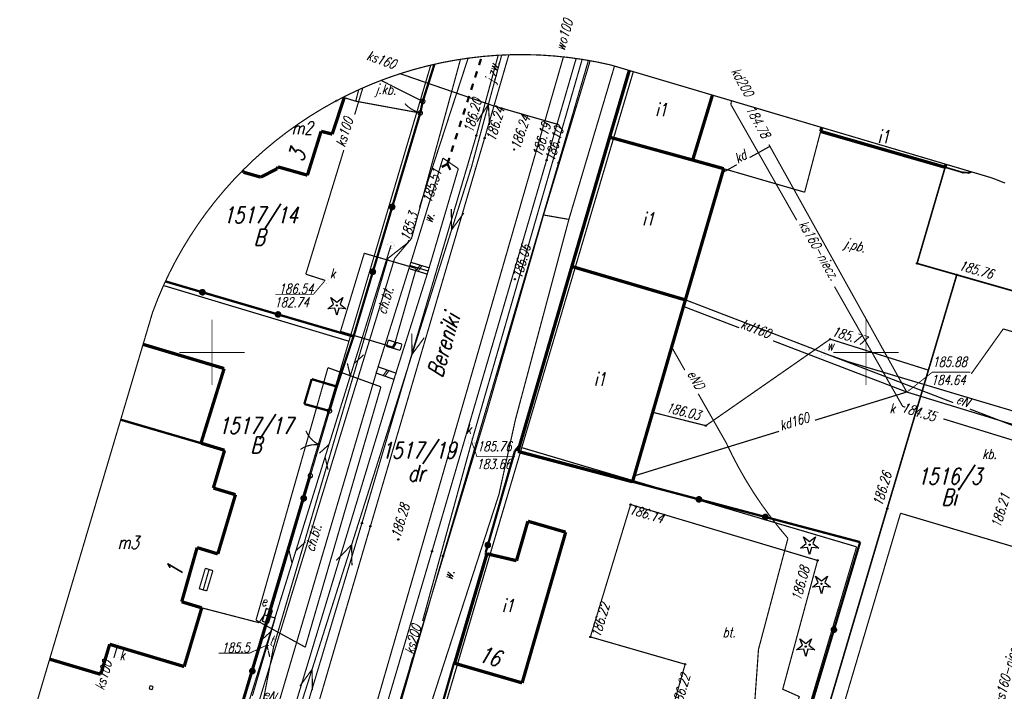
# Model space of a CAD drawing. Extents: x 6596775 to 6596917, y 5728477 to 5728675.
# Tile 6 of 7: x 6596785 to 6596861, y 5728624 to 5728675. Entities that reach past the tile are written whole.
import ezdxf
from ezdxf.enums import TextEntityAlignment as Align

# ---------------------------------------------------------------- set-up
doc = ezdxf.new("R2010")
doc.units = 0
doc.header["$MEASUREMENT"] = 0
doc.linetypes.add('2', pattern=[2, 1.5, -0.5])
doc.layers.get('0').update_dxf_attribs({"linetype": 'CONTINUOUS'})
for name, color, linetype in [('DZIALKI', 7, 'CONTINUOUS'), ('EADOD_T_0', 7, 'CONTINUOUS'), ('EADTD_T_0', 7, 'CONTINUOUS'), ('EBTPO_L_2', 7, 'CONTINUOUS'), ('EBUPO_L_1', 7, 'CONTINUOUS'), ('EGBB_E_T_0', 7, 'CONTINUOUS'), ('EGBB_L_0', 7, 'CONTINUOUS'), ('EGBE_L_3', 7, 'CONTINUOUS'), ('KONTURY', 7, 'CONTINUOUS'), ('NUMERY_DZIALEK', 7, 'CONTINUOUS'), ('NUMERY_UZYTKOW', 7, 'CONTINUOUS'), ('OTD_L_12', 7, 'CONTINUOUS'), ('OTD_L_14', 7, 'CONTINUOUS'), ('OTK_E_T_0', 7, 'CONTINUOUS'), ('OTK_E_T_1', 7, 'CONTINUOUS'), ('OTK_E_T_3', 7, 'CONTINUOUS'), ('OTK_E_T_4', 7, 'CONTINUOUS'), ('OTK_L_0', 7, 'CONTINUOUS'), ('OTK_L_1', 7, 'CONTINUOUS'), ('OTK_L_2', 7, 'CONTINUOUS'), ('OTK_L_4', 7, 'CONTINUOUS'), ('OTK_L_5', 7, 'CONTINUOUS'), ('OTK_L_8', 7, 'CONTINUOUS'), ('OTO_L_0', 7, 'CONTINUOUS'), ('OTO_L_1', 7, 'CONTINUOUS'), ('OTO_L_2', 7, 'CONTINUOUS'), ('OTR_T_0', 7, 'CONTINUOUS'), ('OTZ_L_3', 7, 'CONTINUOUS'), ('OTZ_T_1', 7, 'CONTINUOUS'), ('SUE_T_4', 7, 'CONTINUOUS'), ('SUEP_E_T_0', 7, 'CONTINUOUS'), ('SUEP_L_0', 7, 'CONTINUOUS'), ('SUKP_E_T_0', 7, 'CONTINUOUS'), ('SUKP_L_0', 7, 'CONTINUOUS'), ('SUKR_T_0', 7, 'CONTINUOUS'), ('SUP_E_T_1', 7, 'CONTINUOUS'), ('SUP_T_2', 7, 'CONTINUOUS'), ('SUP_T_4', 7, 'CONTINUOUS'), ('SUTP_E_T_0', 7, 'CONTINUOUS'), ('SUTP_L_0', 7, 'CONTINUOUS'), ('SUTR_T_0', 7, 'CONTINUOUS'), ('SUWP_E_T_0', 7, 'CONTINUOUS'), ('SUWP_L_0', 7, 'CONTINUOUS'), ('UZYTKI', 7, 'CONTINUOUS')]:
    doc.layers.add(name, color=color, linetype=linetype)
doc.styles.add('STYL_ARIAL', font='simplex', dxfattribs={"width": 0.75, "oblique": 0.1})

# ---------------------------------------------------------------- blocks, each defined once
blk = doc.blocks.new('OTRS')
at = {"color": 0}
blk.add_circle((0, 0), 0.05, dxfattribs=at)
blk = doc.blocks.new('OTZG')
at = {"color": 0}
for p, q in [((-0.7, -0.25), (-0.25, 0.1)), ((-0.25, 0.1), (-0.45, 0.6)), ((-0.45, 0.6), (0, 0.25)), ((0, 0.25), (0.45, 0.6)), ((0.45, 0.6), (0.25, 0.1)), ((0.25, 0.1), (0.7, -0.25)), ((-0.15, -0.2), (-0.7, -0.25)), ((0, -0.75), (-0.15, -0.2)), ((0.15, -0.2), (0, -0.75)), ((0.7, -0.25), (0.15, -0.2))]:
    blk.add_line(p, q, dxfattribs=at)
blk.add_circle((0, 0), 0.05, dxfattribs=at)
blk = doc.blocks.new('3_SUPP')
at = {"color": 7, "const_width": 0.005}
blk.add_lwpolyline([(0, 0.25), (0.1017, 0.2284), (0.1858, 0.1673), (0.2378, 0.0773), (0.2486, -0.0261), (0.2165, -0.125), (0.1469, -0.2023), (0.052, -0.2445), (-0.052, -0.2445), (-0.1469, -0.2023), (-0.2165, -0.125), (-0.2486, -0.0261), (-0.2378, 0.0773), (-0.1858, 0.1673), (-0.1017, 0.2284), (0, 0.25)], dxfattribs=at)
blk = doc.blocks.new('3_SUPW')
at = {"color": 7, "const_width": 0.005}
blk.add_lwpolyline([(0, 0.25), (0.1017, 0.2284), (0.1858, 0.1673), (0.2378, 0.0773), (0.2486, -0.0261), (0.2165, -0.125), (0.1469, -0.2023), (0.052, -0.2445), (-0.052, -0.2445), (-0.1469, -0.2023), (-0.2165, -0.125), (-0.2486, -0.0261), (-0.2378, 0.0773), (-0.1858, 0.1673), (-0.1017, 0.2284), (0, 0.25)], dxfattribs=at)
blk = doc.blocks.new('SUES')
at = {"color": 0}
blk.add_lwpolyline([(-0.5, -0.25), (0.5, -0.25), (0.5, 0.25), (-0.5, 0.25)], close=True, dxfattribs=at)

msp = doc.modelspace()

# ---------------------------------------------------------------- linework, layer by layer
at = {"color": 7, "const_width": 0.065}
for points in [[(6596800, 5728647.5), (6596800, 5728652.5)], [(6596850, 5728647.5), (6596850, 5728652.5)], [(6596797.5, 5728650), (6596802.5, 5728650)], [(6596847.5, 5728650), (6596852.5, 5728650)]]:
    msp.add_lwpolyline(points, dxfattribs=at)
at = {"color": 7, "linetype": '2', "const_width": 0.09}
msp.add_lwpolyline([(6596833.237, 5728596.6), (6596836.551, 5728607.985), (6596835.284, 5728608.35), (6596836.744, 5728615.48), (6596833.409, 5728616.445), (6596836.173, 5728626.146), (6596828.929, 5728628.238), (6596832.004, 5728638.366), (6596846.299, 5728634.089), (6596843.633, 5728624.237), (6596844.897, 5728623.675), (6596837.064, 5728595.459)], dxfattribs=at)
at = {"layer": 'DZIALKI', "color": 7, "const_width": 0.09}
for points in [[(6596810.47, 5728650.86), (6596816.723, 5728671.981)], [(6596832.208, 5728671.484), (6596823.68, 5728642.72)], [(6596796.292, 5728655.121), (6596810.47, 5728650.86)], [(6596801.79, 5728621.62), (6596810.47, 5728650.86)], [(6596823.68, 5728642.72), (6596814.15, 5728610.6)], [(6596823.68, 5728642.72), (6596849.28, 5728635.13)], [(6596849.28, 5728635.13), (6596837.55, 5728595.57)]]:
    msp.add_lwpolyline(points, dxfattribs=at)
at = {"layer": 'EBTPO_L_2', "color": 7, "const_width": 0.09}
for points in [[(6596799.49, 5728633.486), (6596799.025, 5728631.925)], [(6596799.774, 5728633.398), (6596799.329, 5728631.838)], [(6596800.067, 5728633.311), (6596799.49, 5728633.486)], [(6596799.602, 5728631.76), (6596800.067, 5728633.311)], [(6596799.025, 5728631.925), (6596799.602, 5728631.76)], [(6596795.263, 5728624.51), (6596795.193, 5728624.267)], [(6596795.193, 5728624.267), (6596795.426, 5728624.197)], [(6596795.496, 5728624.44), (6596795.263, 5728624.51)], [(6596795.426, 5728624.197), (6596795.496, 5728624.44)]]:
    msp.add_lwpolyline(points, dxfattribs=at)
at = {"layer": 'EBUPO_L_1', "color": 7, "const_width": 0.175}
msp.add_lwpolyline([(6596799.157, 5728643.062), (6596793.021, 5728644.856)], dxfattribs=at)
at = {"layer": 'EGBB_L_0', "color": 7, "const_width": 0.25}
for points in [[(6596830.4, 5728666.47), (6596831.902, 5728671.574)], [(6596838.259, 5728669.689), (6596836.75, 5728664.72)], [(6596810.106, 5728669.497), (6596809.192, 5728666.706)], [(6596809.5, 5728669.251), (6596809.526, 5728669.242)], [(6596809.526, 5728669.242), (6596809.534, 5728669.268)], [(6596810.041, 5728669.531), (6596810.106, 5728669.497)], [(6596808.342, 5728666.92), (6596807.293, 5728663.563)], [(6596809.192, 5728666.706), (6596808.342, 5728666.92)], [(6596846.53, 5728666.91), (6596846.621, 5728667.211)], [(6596856.05, 5728664.17), (6596846.53, 5728666.91)], [(6596827.51, 5728656.58), (6596830.4, 5728666.47)], [(6596830.4, 5728666.47), (6596836.75, 5728664.72)], [(6596836.75, 5728664.72), (6596839.12, 5728664.06)], [(6596856.115, 5728664.396), (6596856.05, 5728664.17)], [(6596802.408, 5728663.788), (6596802.339, 5728663.918)], [(6596803.735, 5728663.413), (6596802.408, 5728663.788)], [(6596804.97, 5728664.056), (6596803.735, 5728663.413)], [(6596805.044, 5728664.199), (6596804.97, 5728664.056)], [(6596807.293, 5728663.563), (6596805.044, 5728664.199)], [(6596839.12, 5728664.06), (6596836.19, 5728654.02)], [(6596823.53, 5728642.91), (6596827.51, 5728656.58)], [(6596827.51, 5728656.58), (6596836.19, 5728654.02)], [(6596836.19, 5728654.02), (6596832.15, 5728640.11)], [(6596800.928, 5728648.771), (6596794.731, 5728650.621)], [(6596799.157, 5728643.062), (6596800.928, 5728648.771)], [(6596800.961, 5728642.517), (6596799.157, 5728643.062)], [(6596823.39, 5728642.43), (6596823.53, 5728642.91)], [(6596800.102, 5728639.628), (6596800.961, 5728642.517)], [(6596832.15, 5728640.11), (6596823.39, 5728642.43)], [(6596801.795, 5728639.119), (6596800.102, 5728639.628)], [(6596801.795, 5728639.119), (6596800.444, 5728634.588)], [(6596823.28, 5728634.07), (6596824.15, 5728637.09)], [(6596824.15, 5728637.09), (6596827.04, 5728636.25)], [(6596827.04, 5728636.25), (6596823.71, 5728624.72)], [(6596797.685, 5728630.928), (6596798.862, 5728635.072)], [(6596798.862, 5728635.072), (6596800.444, 5728634.588)], [(6596818.55, 5728626.22), (6596821.02, 5728634.6)], [(6596821.02, 5728634.6), (6596823.28, 5728634.07)], [(6596799.217, 5728630.462), (6596797.685, 5728630.928)], [(6596797.874, 5728625.971), (6596799.217, 5728630.462)], [(6596791.493, 5728625.373), (6596792.177, 5728627.674)], [(6596792.177, 5728627.674), (6596797.874, 5728625.971)], [(6596787.588, 5728626.537), (6596791.493, 5728625.373)], [(6596823.37, 5728624.82), (6596818.55, 5728626.22)], [(6596823.71, 5728624.72), (6596823.37, 5728624.82)]]:
    msp.add_lwpolyline(points, dxfattribs=at)
at = {"layer": 'EGBE_L_3', "color": 7, "const_width": 0.09}
for points in [[(6596810.988, 5728669.224), (6596811.213, 5728670.097)], [(6596809.5, 5728669.251), (6596809.526, 5728669.242)], [(6596809.526, 5728669.242), (6596809.534, 5728669.268)], [(6596810.041, 5728669.531), (6596810.106, 5728669.497)], [(6596810.106, 5728669.497), (6596810.988, 5728669.224)]]:
    msp.add_lwpolyline(points, dxfattribs=at)
at = {"layer": 'KONTURY', "color": 3, "linetype": '2', "const_width": 0.09}
for points in [[(6596816.723, 5728671.981), (6596810.47, 5728650.86)], [(6596810.47, 5728650.86), (6596801.79, 5728621.62)]]:
    msp.add_lwpolyline(points, dxfattribs=at)
at = {"layer": 'NUMERY_DZIALEK', "color": 7, "linetype": '2', "const_width": 0.09}
msp.add_lwpolyline([(6596785.343, 5728618.965), (6596787.588, 5728626.537), (6596793.021, 5728644.856), (6596794.731, 5728650.621), (6596795.456, 5728653.067), (6596795.847, 5728654.083), (6596796.274, 5728655.083), (6596796.441, 5728655.437), (6596796.737, 5728656.068), (6596797.236, 5728657.035), (6596797.77, 5728657.983), (6596798.338, 5728658.912), (6596798.939, 5728659.819), (6596799.572, 5728660.703), (6596800.237, 5728661.565), (6596800.933, 5728662.401), (6596801.659, 5728663.212), (6596802.339, 5728663.918), (6596802.414, 5728663.995), (6596803.196, 5728664.751), (6596804.006, 5728665.478), (6596804.842, 5728666.175), (6596805.702, 5728666.841), (6596806.586, 5728667.476), (6596807.492, 5728668.078), (6596808.419, 5728668.647), (6596809.367, 5728669.182), (6596809.5, 5728669.251), (6596809.534, 5728669.268), (6596810.041, 5728669.531), (6596810.333, 5728669.682), (6596811.213, 5728670.097), (6596811.317, 5728670.146), (6596811.53, 5728670.238), (6596812.317, 5728670.575), (6596813.332, 5728670.967), (6596814.361, 5728671.322), (6596814.385, 5728671.33), (6596815.401, 5728671.64), (6596816.453, 5728671.919), (6596817, 5728672.044), (6596817.514, 5728672.161), (6596818.583, 5728672.363), (6596818.996, 5728672.426), (6596819.581, 5728672.515), (6596819.659, 5728672.526), (6596820.74, 5728672.651), (6596821.825, 5728672.736), (6596821.879, 5728672.738), (6596822.146, 5728672.75), (6596822.695, 5728672.773), (6596822.912, 5728672.782), (6596824, 5728672.788), (6596825.087, 5728672.755), (6596826.173, 5728672.682), (6596826.866, 5728672.61), (6596827.255, 5728672.57), (6596827.838, 5728672.488), (6596828.299, 5728672.423), (6596828.333, 5728672.419), (6596828.776, 5728672.34), (6596828.911, 5728672.316), (6596829.404, 5728672.229), (6596830.468, 5728671.999), (6596830.771, 5728671.91), (6596831.902, 5728671.574), (6596838.259, 5728669.689), (6596839.716, 5728669.258), (6596840.912, 5728668.903), (6596846.621, 5728667.211), (6596856.115, 5728664.396), (6596858.069, 5728663.816), (6596859.624, 5728663.355), (6596860.631, 5728662.959)], dxfattribs=at)
at = {"layer": 'OTD_L_12', "color": 7, "const_width": 0.09}
for points in [[(6596815.202, 5728656.895), (6596815.058, 5728656.417)], [(6596815.058, 5728656.417), (6596816.457, 5728655.995)], [(6596815.202, 5728656.895), (6596816.601, 5728656.474)], [(6596815.618, 5728656.248), (6596815.902, 5728656.685)], [(6596815.758, 5728656.206), (6596816.042, 5728656.643)], [(6596816.601, 5728656.474), (6596816.457, 5728655.995)], [(6596813.479, 5728650.948), (6596813.338, 5728650.468)], [(6596813.479, 5728650.948), (6596814.523, 5728650.642)], [(6596813.338, 5728650.468), (6596814.382, 5728650.162)], [(6596813.756, 5728650.346), (6596814.001, 5728650.795)], [(6596813.86, 5728650.315), (6596814.105, 5728650.764)], [(6596814.523, 5728650.642), (6596814.382, 5728650.162)], [(6596812.707, 5728648.899), (6596812.54, 5728648.428)], [(6596812.707, 5728648.899), (6596814.069, 5728648.416)], [(6596813.085, 5728648.234), (6596813.388, 5728648.657)], [(6596812.54, 5728648.428), (6596813.902, 5728647.944)], [(6596813.221, 5728648.186), (6596813.525, 5728648.609)], [(6596814.069, 5728648.416), (6596813.902, 5728647.944)]]:
    msp.add_lwpolyline(points, dxfattribs=at)
at = {"layer": 'OTD_L_14', "color": 7, "const_width": 0.09}
for points in [[(6596852.64, 5728637.7), (6596844.11, 5728608.93)], [(6596869.92, 5728632.57), (6596852.64, 5728637.7)]]:
    msp.add_lwpolyline(points, dxfattribs=at)
at = {"layer": 'OTK_L_0', "color": 7, "linetype": '2', "const_width": 0.09}
for points in [[(6596821.879, 5728672.738), (6596820.21, 5728666.6)], [(6596820.84, 5728666.4), (6596822.695, 5728672.773)], [(6596820.84, 5728666.4), (6596822.695, 5728672.773)], [(6596827.838, 5728672.488), (6596825.58, 5728664.72)], [(6596826.49, 5728664.5), (6596828.776, 5728672.34)], [(6596816.113, 5728669.209), (6596812.882, 5728670.835)], [(6596811.213, 5728670.097), (6596810.988, 5728669.224)], [(6596810.988, 5728669.224), (6596815.921, 5728668.32)], [(6596815.921, 5728668.32), (6596816.113, 5728669.209)], [(6596846.53, 5728666.91), (6596845.31, 5728662.26)], [(6596856.05, 5728664.17), (6596846.53, 5728666.91)], [(6596820.21, 5728666.6), (6596811.46, 5728636.93)], [(6596812.11, 5728636.7), (6596820.84, 5728666.4)], [(6596812.11, 5728636.7), (6596820.84, 5728666.4)], [(6596825.58, 5728664.72), (6596816.82, 5728634.79)], [(6596817.66, 5728634.43), (6596826.49, 5728664.5)], [(6596839.12, 5728664.06), (6596836.19, 5728654.02)], [(6596845.31, 5728662.26), (6596839.12, 5728664.06)], [(6596856.05, 5728664.17), (6596853.9, 5728656.81)], [(6596857.39, 5728663.77), (6596856.05, 5728664.17)], [(6596857.86, 5728663.75), (6596857.39, 5728663.77)], [(6596858.069, 5728663.816), (6596857.86, 5728663.75)], [(6596853.9, 5728656.81), (6596856.94, 5728655.94)], [(6596854.77, 5728648.65), (6596856.94, 5728655.94)], [(6596856.94, 5728655.94), (6596865.68, 5728653.44)], [(6596836.19, 5728654.02), (6596833.693, 5728645.422)], [(6596837.75, 5728644.4), (6596847.26, 5728651.02)], [(6596847.26, 5728651.02), (6596854.77, 5728648.65)], [(6596833.693, 5728645.422), (6596837.75, 5728644.4)], [(6596811.46, 5728636.93), (6596802.7, 5728607.75)], [(6596803.66, 5728607.878), (6596812.11, 5728636.7)], [(6596803.66, 5728607.878), (6596812.11, 5728636.7)], [(6596816.82, 5728634.79), (6596808.456, 5728606.428)], [(6596809.43, 5728605.87), (6596817.66, 5728634.43)]]:
    msp.add_lwpolyline(points, dxfattribs=at)
at = {"layer": 'OTK_L_1', "color": 7, "const_width": 0.125}
for points in [[(6596856.05, 5728664.17), (6596853.9, 5728656.81)], [(6596857.39, 5728663.77), (6596856.05, 5728664.17)], [(6596857.86, 5728663.75), (6596857.39, 5728663.77)], [(6596858.069, 5728663.816), (6596857.86, 5728663.75)], [(6596853.9, 5728656.81), (6596856.94, 5728655.94)], [(6596856.94, 5728655.94), (6596851.62, 5728638.06)], [(6596856.94, 5728655.94), (6596865.68, 5728653.44)], [(6596851.62, 5728638.06), (6596842.74, 5728608.05)]]:
    msp.add_lwpolyline(points, dxfattribs=at)
at = {"layer": 'OTK_L_2', "color": 7, "linetype": '2', "const_width": 0.09}
for points in [[(6596856.05, 5728664.17), (6596856.115, 5728664.396)], [(6596857.39, 5728663.77), (6596856.05, 5728664.17)], [(6596857.86, 5728663.75), (6596857.39, 5728663.77)], [(6596858.069, 5728663.816), (6596857.86, 5728663.75)], [(6596809.822, 5728651.609), (6596811.641, 5728657.59)], [(6596811.641, 5728657.59), (6596815.616, 5728656.428)], [(6596815.616, 5728656.428), (6596813.891, 5728650.389)], [(6596813.891, 5728650.389), (6596809.822, 5728651.609)], [(6596803.365, 5728629.521), (6596808.865, 5728648.838)], [(6596808.865, 5728648.838), (6596812.914, 5728647.37)], [(6596812.914, 5728647.37), (6596807.13, 5728627.454)], [(6596807.13, 5728627.454), (6596803.365, 5728629.521)]]:
    msp.add_lwpolyline(points, dxfattribs=at)
at = {"layer": 'OTK_L_4', "color": 7, "const_width": 0.09}
for points in [[(6596856.94, 5728655.94), (6596851.62, 5728638.06)], [(6596865.68, 5728653.44), (6596856.94, 5728655.94)], [(6596851.62, 5728638.06), (6596842.74, 5728608.05)]]:
    msp.add_lwpolyline(points, dxfattribs=at)
at = {"layer": 'OTK_L_5', "color": 7, "const_width": 0.09}
for points in [[(6596825.348, 5728660.519), (6596828.911, 5728672.316)], [(6596830.771, 5728671.91), (6596827.283, 5728660.18)], [(6596817.657, 5728664.87), (6596815.13, 5728656.656)], [(6596817.657, 5728664.87), (6596818.832, 5728664.059)], [(6596818.832, 5728664.059), (6596816.529, 5728656.235)], [(6596821.013, 5728645.444), (6596825.348, 5728660.519)], [(6596827.283, 5728660.18), (6596823.193, 5728644.847)], [(6596825.348, 5728660.519), (6596827.283, 5728660.18)], [(6596812.624, 5728648.663), (6596815.13, 5728656.656)], [(6596816.529, 5728656.235), (6596813.986, 5728648.18)], [(6596815.13, 5728656.656), (6596816.529, 5728656.235)], [(6596805.099, 5728623.173), (6596812.624, 5728648.663)], [(6596813.986, 5728648.18), (6596806.348, 5728622.975)], [(6596811.962, 5728615.373), (6596821.013, 5728645.444)], [(6596823.193, 5728644.847), (6596821.937, 5728639.14)], [(6596821.937, 5728639.14), (6596814.205, 5728615.305)]]:
    msp.add_lwpolyline(points, dxfattribs=at)
at = {"layer": 'OTK_L_8', "color": 7, "const_width": 0.175}
for points in [[(6596820.416, 5728671.985), (6596820.567, 5728672.458)], [(6596820.113, 5728671.038), (6596820.264, 5728671.511)], [(6596819.811, 5728670.092), (6596819.962, 5728670.565)], [(6596819.509, 5728669.146), (6596819.66, 5728669.619)], [(6596819.206, 5728668.199), (6596819.357, 5728668.672)], [(6596818.904, 5728667.253), (6596819.055, 5728667.726)], [(6596818.601, 5728666.307), (6596818.753, 5728666.78)], [(6596818.299, 5728665.36), (6596818.45, 5728665.833)], [(6596817.557, 5728664.187), (6596817.997, 5728664.414)], [(6596817.997, 5728664.414), (6596818.148, 5728664.887)], [(6596818.224, 5728663.974), (6596817.997, 5728664.414)]]:
    msp.add_lwpolyline(points, dxfattribs=at)
at = {"layer": 'OTO_L_0', "color": 7, "const_width": 0.175}
for points in [[(6596817, 5728672.044), (6596816.113, 5728669.209)], [(6596816.113, 5728669.209), (6596815.921, 5728668.32)], [(6596815.921, 5728668.32), (6596813.776, 5728661.134)], [(6596813.776, 5728661.134), (6596812.296, 5728656.172)], [(6596813.648, 5728661.022), (6596813.609, 5728661.101), (6596813.616, 5728661.189), (6596813.665, 5728661.262), (6596813.744, 5728661.3), (6596813.832, 5728661.294), (6596813.905, 5728661.245), (6596813.943, 5728661.166), (6596813.937, 5728661.078), (6596813.888, 5728661.005), (6596813.809, 5728660.967), (6596813.721, 5728660.973), (6596813.648, 5728661.022)], [(6596812.296, 5728656.172), (6596810.815, 5728651.209)], [(6596812.167, 5728656.06), (6596812.129, 5728656.139), (6596812.135, 5728656.227), (6596812.184, 5728656.3), (6596812.263, 5728656.338), (6596812.351, 5728656.332), (6596812.424, 5728656.283), (6596812.463, 5728656.204), (6596812.456, 5728656.116), (6596812.407, 5728656.043), (6596812.328, 5728656.005), (6596812.24, 5728656.011), (6596812.167, 5728656.06)], [(6596796.441, 5728655.437), (6596799.264, 5728654.608)], [(6596799.136, 5728654.497), (6596799.097, 5728654.576), (6596799.104, 5728654.664), (6596799.153, 5728654.737), (6596799.232, 5728654.775), (6596799.32, 5728654.769), (6596799.393, 5728654.72), (6596799.431, 5728654.641), (6596799.425, 5728654.553), (6596799.376, 5728654.48), (6596799.297, 5728654.441), (6596799.209, 5728654.448), (6596799.136, 5728654.497)], [(6596799.264, 5728654.608), (6596805.052, 5728652.909)], [(6596804.924, 5728652.798), (6596804.885, 5728652.877), (6596804.891, 5728652.965), (6596804.941, 5728653.037), (6596805.02, 5728653.076), (6596805.107, 5728653.07), (6596805.18, 5728653.021), (6596805.219, 5728652.941), (6596805.213, 5728652.854), (6596805.164, 5728652.781), (6596805.084, 5728652.742), (6596804.997, 5728652.748), (6596804.924, 5728652.798)], [(6596805.052, 5728652.909), (6596810.84, 5728651.21)], [(6596809.535, 5728647.392), (6596810.815, 5728651.209)], [(6596807.619, 5728647.962), (6596807.058, 5728646.057)], [(6596809.535, 5728647.392), (6596807.619, 5728647.962)], [(6596808.982, 5728645.527), (6596809.535, 5728647.392)], [(6596807.058, 5728646.057), (6596808.982, 5728645.527)], [(6596823.53, 5728642.91), (6596823.16, 5728642.47)], [(6596823.16, 5728642.47), (6596821.086, 5728635.262)], [(6596807.011, 5728638.846), (6596807.519, 5728640.571)], [(6596837.226, 5728638.762), (6596832.15, 5728640.11)], [(6596804.892, 5728631.652), (6596807.011, 5728638.846)], [(6596806.883, 5728638.735), (6596806.844, 5728638.814), (6596806.85, 5728638.902), (6596806.9, 5728638.975), (6596806.979, 5728639.013), (6596807.067, 5728639.007), (6596807.14, 5728638.958), (6596807.178, 5728638.879), (6596807.172, 5728638.791), (6596807.123, 5728638.718), (6596807.044, 5728638.679), (6596806.956, 5728638.685), (6596806.883, 5728638.735)], [(6596837.097, 5728638.651), (6596837.059, 5728638.73), (6596837.065, 5728638.818), (6596837.114, 5728638.891), (6596837.193, 5728638.929), (6596837.281, 5728638.923), (6596837.354, 5728638.874), (6596837.393, 5728638.795), (6596837.386, 5728638.707), (6596837.337, 5728638.634), (6596837.258, 5728638.595), (6596837.17, 5728638.602), (6596837.097, 5728638.651)], [(6596842.301, 5728637.415), (6596837.226, 5728638.762)], [(6596842.173, 5728637.303), (6596842.134, 5728637.382), (6596842.14, 5728637.47), (6596842.19, 5728637.543), (6596842.269, 5728637.582), (6596842.357, 5728637.575), (6596842.429, 5728637.526), (6596842.468, 5728637.447), (6596842.462, 5728637.359), (6596842.413, 5728637.286), (6596842.333, 5728637.248), (6596842.246, 5728637.254), (6596842.173, 5728637.303)], [(6596849.55, 5728635.49), (6596842.301, 5728637.415)], [(6596820.958, 5728635.151), (6596820.919, 5728635.23), (6596820.925, 5728635.318), (6596820.975, 5728635.391), (6596821.054, 5728635.429), (6596821.141, 5728635.423), (6596821.214, 5728635.374), (6596821.253, 5728635.295), (6596821.247, 5728635.207), (6596821.197, 5728635.134), (6596821.118, 5728635.096), (6596821.031, 5728635.102), (6596820.958, 5728635.151)], [(6596821.086, 5728635.262), (6596820.93, 5728634.72)], [(6596847.547, 5728628.786), (6596849.55, 5728635.49)], [(6596820.93, 5728634.72), (6596820.919, 5728634.257)], [(6596804.55, 5728630.497), (6596804.892, 5728631.652)], [(6596804.296, 5728629.635), (6596804.55, 5728630.497)], [(6596803.087, 5728625.63), (6596804.296, 5728629.635)], [(6596845.4, 5728621.6), (6596847.547, 5728628.786)], [(6596847.419, 5728628.675), (6596847.38, 5728628.754), (6596847.386, 5728628.842), (6596847.436, 5728628.914), (6596847.515, 5728628.953), (6596847.603, 5728628.947), (6596847.675, 5728628.898), (6596847.714, 5728628.819), (6596847.708, 5728628.731), (6596847.658, 5728628.658), (6596847.579, 5728628.619), (6596847.492, 5728628.625), (6596847.419, 5728628.675)], [(6596818.5, 5728626.24), (6596816.441, 5728619.028)], [(6596818.631, 5728626.495), (6596818.5, 5728626.24)], [(6596800.92, 5728618.45), (6596803.087, 5728625.63)], [(6596802.959, 5728625.519), (6596802.92, 5728625.598), (6596802.927, 5728625.685), (6596802.976, 5728625.758), (6596803.055, 5728625.797), (6596803.143, 5728625.791), (6596803.216, 5728625.741), (6596803.254, 5728625.662), (6596803.248, 5728625.575), (6596803.199, 5728625.502), (6596803.12, 5728625.463), (6596803.032, 5728625.469), (6596802.959, 5728625.519)]]:
    msp.add_lwpolyline(points, dxfattribs=at)
at = {"layer": 'OTO_L_1', "color": 7, "const_width": 0.09}
for points in [[(6596808.854, 5728645.416), (6596808.815, 5728645.495), (6596808.822, 5728645.582), (6596808.871, 5728645.655), (6596808.95, 5728645.694), (6596809.038, 5728645.688), (6596809.111, 5728645.639), (6596809.149, 5728645.559), (6596809.143, 5728645.472), (6596809.094, 5728645.399), (6596809.015, 5728645.36), (6596808.927, 5728645.366), (6596808.854, 5728645.416)], [(6596808.428, 5728643.648), (6596808.982, 5728645.527)], [(6596808.215, 5728642.929), (6596807.946, 5728643.077), (6596807.703, 5728643.265), (6596807.491, 5728643.487), (6596807.315, 5728643.74), (6596807.181, 5728644.016)], [(6596808.003, 5728642.21), (6596808.428, 5728643.648)], [(6596806.756, 5728642.578), (6596807.019, 5728642.737), (6596807.304, 5728642.854), (6596807.603, 5728642.926), (6596807.909, 5728642.951), (6596808.215, 5728642.929)], [(6596807.519, 5728640.571), (6596808.074, 5728642.45)], [(6596807.391, 5728640.459), (6596807.352, 5728640.538), (6596807.359, 5728640.626), (6596807.408, 5728640.699), (6596807.487, 5728640.738), (6596807.575, 5728640.732), (6596807.648, 5728640.682), (6596807.686, 5728640.603), (6596807.68, 5728640.515), (6596807.631, 5728640.442), (6596807.552, 5728640.404), (6596807.464, 5728640.41), (6596807.391, 5728640.459)]]:
    msp.add_lwpolyline(points, dxfattribs=at)
at = {"layer": 'OTO_L_2', "color": 7, "const_width": 0.09}
for points in [[(6596814.762, 5728669.018), (6596814.747, 5728669.04)], [(6596814.82, 5728668.956), (6596814.762, 5728669.018)], [(6596815.985, 5728669.098), (6596815.946, 5728669.177), (6596815.953, 5728669.265), (6596816.002, 5728669.338), (6596816.081, 5728669.376), (6596816.169, 5728669.37), (6596816.242, 5728669.321), (6596816.28, 5728669.242), (6596816.274, 5728669.154), (6596816.225, 5728669.081), (6596816.146, 5728669.042), (6596816.058, 5728669.049), (6596815.985, 5728669.098)], [(6596816.017, 5728668.765), (6596816.113, 5728669.209)], [(6596814.88, 5728668.9), (6596814.82, 5728668.956)], [(6596814.939, 5728668.844), (6596814.88, 5728668.9)], [(6596815.01, 5728668.791), (6596814.939, 5728668.844)], [(6596815.07, 5728668.741), (6596815.01, 5728668.791)], [(6596815.151, 5728668.686), (6596815.07, 5728668.741)], [(6596815.221, 5728668.633), (6596815.151, 5728668.686)], [(6596815.304, 5728668.591), (6596815.221, 5728668.633)], [(6596815.385, 5728668.542), (6596815.304, 5728668.591)], [(6596815.468, 5728668.499), (6596815.385, 5728668.542)], [(6596815.552, 5728668.462), (6596815.468, 5728668.499)], [(6596815.645, 5728668.417), (6596815.552, 5728668.462)], [(6596815.73, 5728668.387), (6596815.645, 5728668.417)], [(6596815.826, 5728668.353), (6596815.73, 5728668.387)], [(6596815.792, 5728668.209), (6596815.754, 5728668.288), (6596815.76, 5728668.376), (6596815.809, 5728668.449), (6596815.888, 5728668.487), (6596815.976, 5728668.481), (6596816.049, 5728668.432), (6596816.088, 5728668.353), (6596816.081, 5728668.265), (6596816.032, 5728668.192), (6596815.953, 5728668.154), (6596815.865, 5728668.16), (6596815.792, 5728668.209)], [(6596815.921, 5728668.32), (6596815.826, 5728668.353)], [(6596815.921, 5728668.32), (6596816.017, 5728668.765)]]:
    msp.add_lwpolyline(points, dxfattribs=at)
at = {"layer": 'OTZ_L_3', "color": 7, "const_width": 0.09}
msp.add_lwpolyline([(6596816.113, 5728669.209), (6596817, 5728672.044)], dxfattribs=at)
at = {"layer": 'OTZ_L_3', "color": 7, "linetype": '2', "const_width": 0.09}
msp.add_lwpolyline([(6596812.882, 5728670.835), (6596816.113, 5728669.209)], dxfattribs=at)
at = {"layer": 'SUEP_L_0', "color": 1, "const_width": 0.09}
for points in [[(6596821.13, 5728668.979), (6596822.146, 5728672.75)], [(6596819.83, 5728664.151), (6596821.13, 5728668.979)], [(6596820.257, 5728667.66), (6596821.13, 5728668.979)], [(6596821.13, 5728668.979), (6596821.223, 5728667.4)], [(6596818.318, 5728659.385), (6596819.83, 5728664.151)], [(6596818.295, 5728660.966), (6596818.318, 5728659.385)], [(6596818.318, 5728659.385), (6596819.248, 5728660.663)], [(6596815.294, 5728649.853), (6596818.318, 5728659.385)], [(6596836.285, 5728653.991), (6596856.663, 5728646.162)], [(6596860.493, 5728651.802), (6596858.051, 5728648.373)], [(6596860.493, 5728651.802), (6596876.908, 5728646.817)], [(6596815.271, 5728651.434), (6596815.294, 5728649.853)], [(6596815.294, 5728649.853), (6596816.225, 5728651.131)], [(6596836.141, 5728648.656), (6596835.142, 5728650.411)], [(6596810.676, 5728635.292), (6596815.294, 5728649.853)], [(6596839.312, 5728643.085), (6596837.174, 5728646.84)], [(6596857.933, 5728645.674), (6596872.583, 5728640.046)], [(6596844.031, 5728635.779), (6596843.331, 5728636.616), (6596842.661, 5728637.476), (6596842.021, 5728638.36), (6596841.413, 5728639.265), (6596840.838, 5728640.192), (6596840.295, 5728641.138), (6596839.786, 5728642.103), (6596839.312, 5728643.085)], [(6596807.653, 5728625.76), (6596810.676, 5728635.292)], [(6596809.508, 5728634.089), (6596810.676, 5728635.292)], [(6596810.676, 5728635.292), (6596810.699, 5728633.711)], [(6596841.779, 5728627.281), (6596844.031, 5728635.779)], [(6596803.598, 5728629.325), (6596799.217, 5728630.462)], [(6596803.993, 5728629.933), (6596803.598, 5728629.325)], [(6596804.358, 5728629.818), (6596803.993, 5728629.933)], [(6596803.083, 5728623.728), (6596804.834, 5728629.688)], [(6596804.834, 5728629.688), (6596804.358, 5728629.818)], [(6596840.303, 5728606.468), (6596841.779, 5728627.281)], [(6596806.141, 5728620.994), (6596807.653, 5728625.76)], [(6596806.723, 5728624.482), (6596807.653, 5728625.76)], [(6596807.653, 5728625.76), (6596807.676, 5728624.179)]]:
    msp.add_lwpolyline(points, dxfattribs=at)
at = {"layer": 'SUKP_L_0', "color": 34, "const_width": 0.09}
for points in [[(6596826.747, 5728667.048), (6596828.299, 5728672.423)], [(6596814.413, 5728671.32), (6596814.385, 5728671.33)], [(6596821.497, 5728668.876), (6596814.413, 5728671.32)], [(6596811.53, 5728670.238), (6596810.906, 5728668.197)], [(6596839.716, 5728669.258), (6596839.665, 5728668.979)], [(6596839.665, 5728668.979), (6596844.706, 5728660.113)], [(6596826.493, 5728667.433), (6596821.497, 5728668.876)], [(6596840.91, 5728668.892), (6596840.912, 5728668.903)], [(6596819.852, 5728643.172), (6596826.747, 5728667.048)], [(6596826.747, 5728667.048), (6596826.493, 5728667.433)], [(6596810.076, 5728665.485), (6596807.171, 5728655.991)], [(6596842.653, 5728665.772), (6596841.104, 5728664.912)], [(6596842.575, 5728665.911), (6596842.653, 5728665.772)], [(6596842.653, 5728665.772), (6596853.113, 5728646.974)], [(6596840.126, 5728664.369), (6596839.161, 5728663.833)], [(6596807.171, 5728655.991), (6596808.652, 5728655.513)], [(6596847.592, 5728655.037), (6596852.799, 5728645.88)], [(6596840.3, 5728651.889), (6596836.045, 5728653.521)], [(6596853.113, 5728646.974), (6596842.891, 5728650.895)], [(6596846.097, 5728644.813), (6596853.113, 5728646.974)], [(6596872.795, 5728640.946), (6596853.113, 5728646.974)], [(6596852.799, 5728645.88), (6596853, 5728645.818)], [(6596855.922, 5728644.919), (6596865.54, 5728641.96)], [(6596832.372, 5728640.586), (6596843.355, 5728643.969)], [(6596816.099, 5728629.459), (6596819.852, 5728643.172)], [(6596792.755, 5728627.498), (6596792.497, 5728626.635)], [(6596809.175, 5728604.159), (6596815.337, 5728626.676)]]:
    msp.add_lwpolyline(points, dxfattribs=at)
at = {"layer": 'SUKR_T_0', "color": 34, "const_width": 0.065}
for points in [[(6596808.647, 5728655.513), (6596807.757, 5728654.453), (6596804.847, 5728654.453)], [(6596853.117, 5728646.958), (6596855.065, 5728648.49), (6596857.976, 5728648.49)], [(6596819.845, 5728643.194), (6596820.258, 5728642.028), (6596823.169, 5728642.028)]]:
    msp.add_lwpolyline(points, dxfattribs=at)
at = {"layer": 'SUTP_L_0', "color": 30, "const_width": 0.09}
for points in [[(6596816.138, 5728661.96), (6596819.581, 5728672.515)], [(6596818.996, 5728672.426), (6596816.138, 5728661.96)], [(6596815.856, 5728661.096), (6596816.138, 5728661.96)], [(6596816.138, 5728661.96), (6596815.898, 5728661.082)], [(6596815.898, 5728661.082), (6596815.253, 5728658.723)], [(6596815.253, 5728658.723), (6596813.957, 5728657.187)], [(6596814.977, 5728658.401), (6596815.038, 5728658.589)], [(6596811.868, 5728652.36), (6596813.684, 5728658.197)], [(6596813.446, 5728657.196), (6596814.977, 5728658.401)], [(6596813.957, 5728657.187), (6596801.736, 5728617.232)], [(6596804.716, 5728627.511), (6596813.446, 5728657.196)], [(6596809.758, 5728645.581), (6596811.868, 5728652.36)], [(6596810.872, 5728649.161), (6596811.602, 5728649.824)], [(6596810.575, 5728648.206), (6596810.35, 5728649.167)], [(6596805.301, 5728631.258), (6596809.758, 5728645.581)], [(6596808.211, 5728642.292), (6596808.941, 5728642.955)], [(6596808.869, 5728641.04), (6596808.644, 5728642)], [(6596806.416, 5728634.839), (6596807.146, 5728635.502)], [(6596806.118, 5728633.884), (6596805.894, 5728634.844)], [(6596803.192, 5728624.479), (6596805.301, 5728631.258)], [(6596804.484, 5728628.632), (6596803.754, 5728627.969)], [(6596804.342, 5728627.575), (6596804.111, 5728627.615)], [(6596804.187, 5728627.677), (6596804.287, 5728627.252)], [(6596803.505, 5728621.194), (6596804.716, 5728627.511)], [(6596804.301, 5728627.192), (6596804.412, 5728626.717)], [(6596804.716, 5728627.511), (6596804.627, 5728627.526)], [(6596801.376, 5728618.642), (6596803.192, 5728624.479)]]:
    msp.add_lwpolyline(points, dxfattribs=at)
at = {"layer": 'SUTR_T_0', "color": 30, "const_width": 0.065}
msp.add_lwpolyline([(6596804.172, 5728627.601), (6596802.881, 5728627.002), (6596800.5, 5728627.002)], dxfattribs=at)
at = {"layer": 'SUWP_L_0', "color": 5, "const_width": 0.09}
for points in [[(6596826.866, 5728672.61), (6596807.378, 5728605.151)], [(6596848.617, 5728649.299), (6596846.725, 5728649.966)], [(6596858.283, 5728646.4), (6596848.617, 5728649.299)], [(6596870.34, 5728642.817), (6596858.283, 5728646.4)]]:
    msp.add_lwpolyline(points, dxfattribs=at)
at = {"layer": 'UZYTKI', "color": 3, "linetype": '2', "const_width": 0.09}
for points in [[(6596816.723, 5728671.981), (6596810.47, 5728650.86)], [(6596823.68, 5728642.72), (6596832.212, 5728671.482)], [(6596810.47, 5728650.86), (6596801.79, 5728621.62)], [(6596819.77, 5728629.52), (6596823.68, 5728642.72)], [(6596849.28, 5728635.13), (6596823.68, 5728642.72)], [(6596837.55, 5728595.57), (6596849.28, 5728635.13)], [(6596814.15, 5728610.6), (6596819.77, 5728629.52)]]:
    msp.add_lwpolyline(points, dxfattribs=at)

# ---------------------------------------------------------------- block references
at = {"color": 7}
for p in [(6596832.004, 5728638.366), (6596846.299, 5728634.089), (6596828.929, 5728628.238), (6596836.173, 5728626.146)]:
    msp.add_blockref('OTRS', p, dxfattribs=at)
at = {"color": 3}
for p in [(6596845.683, 5728635.288), (6596846.597, 5728632.289), (6596845.391, 5728627.496)]:
    msp.add_blockref('OTZG', p, dxfattribs=at)
at = {"layer": 'OTR_T_0', "color": 7}
for p in [(6596820.21, 5728666.6), (6596820.84, 5728666.4), (6596823.1, 5728665.53), (6596825.58, 5728664.72), (6596826.49, 5728664.5), (6596817.997, 5728664.414), (6596857.39, 5728663.77), (6596857.86, 5728663.75), (6596853.9, 5728656.81), (6596823.152, 5728655.602), (6596856.94, 5728655.94), (6596847.26, 5728651.02), (6596833.693, 5728645.422), (6596837.75, 5728644.4), (6596851.62, 5728638.06), (6596811.46, 5728636.93), (6596812.11, 5728636.7), (6596814.24, 5728635.7), (6596816.82, 5728634.79), (6596817.66, 5728634.43)]:
    msp.add_blockref('OTRS', p, dxfattribs=at)
at = {"layer": 'OTZ_T_1', "color": 3}
msp.add_blockref('OTZG', (6596809.543, 5728653.598), dxfattribs=at)
at = {"layer": 'SUE_T_4', "color": 1, "rotation": 72.81148}
msp.add_blockref('SUES', (6596804.233, 5728629.859), dxfattribs=at)
at = {"layer": 'SUP_T_2', "color": 7}
for p in [(6596819.83, 5728664.151), (6596813.684, 5728658.197)]:
    msp.add_blockref('3_SUPP', p, dxfattribs=at)
at = {"layer": 'SUP_T_4', "color": 7}
for p in [(6596808.652, 5728655.513), (6596846.725, 5728649.966), (6596853.12, 5728646.96), (6596792.755, 5728627.498)]:
    msp.add_blockref('3_SUPW', p, dxfattribs=at)
at = {"layer": 'SUP_T_4', "color": 7, "rotation": 325.73797}
msp.add_blockref('3_SUPW', (6596819.852, 5728643.172), dxfattribs=at)

# ---------------------------------------------------------------- texts
at = {"color": 7, "style": 'STYL_ARIAL', "oblique": 15, "width": 0.75}
for s, rotation, p in [('186.14', 343.3431, (6596831.849, 5728637.685)), ('186.08', 74.8581, (6596845.004, 5728630.945)), ('186.22', 73.111, (6596829.649, 5728628.144)), ('186.22', 74.0967, (6596835.852, 5728622.731))]:
    msp.add_text(s, height=0.75, rotation=rotation, dxfattribs=at).set_placement(p)
msp.add_text('bt.', height=0.75, dxfattribs=at).set_placement((6596839.036, 5728628.22))
at = {"layer": 'EADOD_T_0', "color": 7, "style": 'STYL_ARIAL', "oblique": 15, "width": 0.75}
msp.add_text('Bereniki', height=1.25, rotation=73.6605, dxfattribs=at).set_placement((6596817.602, 5728648.018))
at = {"layer": 'EADTD_T_0', "color": 7, "style": 'STYL_ARIAL', "oblique": 15, "width": 0.75}
for s, rotation, p in [('3', 74.1431, (6596806.98, 5728664.53)), ('1', 74.1431, (6596797.619, 5728632.753)), ('16', 344.0209, (6596820.298, 5728626.382))]:
    msp.add_text(s, height=1.25, rotation=rotation, dxfattribs=at).set_placement(p)
at = {"layer": 'EGBB_E_T_0', "color": 7, "style": 'STYL_ARIAL', "oblique": 15, "width": 0.75}
for p in [(6596833.869, 5728668.075), (6596850.877, 5728666.019), (6596832.89, 5728659.706), (6596829.186, 5728647.457), (6596822.164, 5728630.125)]:
    msp.add_text('i1', height=1, dxfattribs=at).set_placement(p)
for s, p in [('m2', (6596806.883, 5728666.676)), ('m3', (6596793.59, 5728634.963))]:
    msp.add_text(s, height=1, dxfattribs=at).set_placement(p, align=Align.CENTER)
at = {"layer": 'NUMERY_DZIALEK', "color": 7, "style": 'STYL_ARIAL', "oblique": 15, "width": 0.75}
for s, p in [('1517/14', (6596800.844, 5728659.888)), ('1517/17', (6596800.476, 5728643.782)), ('1517/19', (6596812.945, 5728641.887))]:
    msp.add_text(s, height=1.25, dxfattribs=at).set_placement(p)
msp.add_text('1516/3', height=1.25, dxfattribs=at).set_placement((6596856.371, 5728639.911), align=Align.CENTER)
at = {"layer": 'NUMERY_UZYTKOW', "color": 3, "style": 'STYL_ARIAL', "oblique": 15, "width": 0.75}
for s, p in [('B', (6596803.201, 5728658.189)), ('B', (6596802.943, 5728642.292)), ('dr', (6596814.97, 5728640.137))]:
    msp.add_text(s, height=1.25, dxfattribs=at).set_placement(p)
msp.add_text('Bi', height=1.25, dxfattribs=at).set_placement((6596856.355, 5728638.297), align=Align.CENTER)
at = {"layer": 'OTK_E_T_0', "color": 7, "style": 'STYL_ARIAL', "oblique": 15, "width": 0.75}
for s, rotation, p in [('j.zw.', 74.7925, (6596821.79, 5728671.361)), ('j.kb.', 357.2154, (6596813.27, 5728669.758)), ('j.pb.', 344.5, (6596849.073, 5728657.848))]:
    msp.add_text(s, height=0.75, rotation=rotation, dxfattribs=at).set_placement(p, align=Align.CENTER)
at = {"layer": 'OTK_E_T_1', "color": 7, "style": 'STYL_ARIAL', "oblique": 15, "width": 0.75}
for rotation, p in [(73.1971, (6596813.595, 5728653.868)), (73.5521, (6596808.093, 5728635.719))]:
    msp.add_text('ch.bt.', height=0.75, rotation=rotation, dxfattribs=at).set_placement(p, align=Align.CENTER)
at = {"layer": 'OTK_E_T_3', "color": 7, "style": 'STYL_ARIAL', "oblique": 15, "width": 0.75}
msp.add_text('kb.', height=0.75, dxfattribs=at).set_placement((6596859.436, 5728641.862), align=Align.CENTER)
at = {"layer": 'OTK_E_T_4', "color": 7, "style": 'STYL_ARIAL', "oblique": 15, "width": 0.75}
for rotation, p in [(73.5971, (6596816.922, 5728660.197)), (72.0273, (6596818.449, 5728632.877))]:
    msp.add_text('w.', height=0.75, rotation=rotation, dxfattribs=at).set_placement(p, align=Align.CENTER)
at = {"layer": 'OTR_T_0', "color": 7, "style": 'STYL_ARIAL', "oblique": 15, "width": 0.75}
for s, rotation, p in [('186.20', 74.7925, (6596819.938, 5728666.742)), ('186.24', 73.767, (6596821.64, 5728666.1)), ('186.24', 71.7344, (6596823.516, 5728665.468)), ('186.19', 73.7894, (6596825.187, 5728664.888)), ('186.10', 73.7454, (6596826.16, 5728664.556)), ('186.06', 73.6861, (6596823.652, 5728655.579)), ('185.76', 344, (6596857.056, 5728656.346)), ('185.77', 342.4854, (6596847.332, 5728651.312)), ('186.03', 345.8685, (6596834.656, 5728645.464)), ('186.26', 73.4, (6596851.216, 5728638.181)), ('186.21', 73.4, (6596860.266, 5728636.521)), ('186.28', 73.6861, (6596814.382, 5728635.736))]:
    msp.add_text(s, height=0.75, rotation=rotation, dxfattribs=at).set_placement(p)
msp.add_text('185.51', height=0.75, rotation=71.593, dxfattribs=at).set_placement((6596817.579, 5728663.888), align=Align.RIGHT)
at = {"layer": 'SUE_T_4', "color": 1, "style": 'STYL_ARIAL', "oblique": 15, "width": 0.75}
msp.add_text('e', height=0.75, dxfattribs=at).set_placement((6596803.754, 5728630.582))
at = {"layer": 'SUEP_E_T_0', "color": 1, "style": 'STYL_ARIAL', "oblique": 15, "width": 0.75}
for s, rotation, p in [('eND', 299.648, (6596836.679, 5728647.739)), ('eN', 338.9833, (6596857.294, 5728645.971)), ('eN', 343.3941, (6596804.294, 5728623.419))]:
    msp.add_text(s, height=0.75, rotation=rotation, dxfattribs=at).set_placement(p, align=Align.CENTER)
at = {"layer": 'SUKP_E_T_0', "color": 34, "style": 'STYL_ARIAL', "oblique": 15, "width": 0.75}
for s, rotation, p in [('ks160', 340.3003, (6596812.828, 5728672.047)), ('kd200', 299.0938, (6596840.223, 5728670.511)), ('ks100', 72.9867, (6596810.475, 5728666.741)), ('kd', 29.0392, (6596840.579, 5728664.659)), ('ks160-niecz.', 299.6208, (6596846.091, 5728657.635)), ('kd160', 339.0128, (6596841.458, 5728651.476)), ('kd160', 17.1186, (6596844.624, 5728644.367)), ('ks200', 74.6953, (6596815.709, 5728627.944)), ('ks160-niecz.', 75.105, (6596861.134, 5728625.444)), ('ks100', 74.2317, (6596792.048, 5728625.208))]:
    msp.add_text(s, height=0.75, rotation=rotation, dxfattribs=at).set_placement(p, align=Align.CENTER)
at = {"layer": 'SUKR_T_0', "color": 34, "style": 'STYL_ARIAL', "oblique": 15, "width": 0.75}
for s, rotation, p in [('184.78', 299.1898, (6596840.78, 5728668.633)), ('184.35', 343.206, (6596852.672, 5728645.475))]:
    msp.add_text(s, height=0.75, rotation=rotation, dxfattribs=at).set_placement(p)
msp.add_text('186.54', height=0.75, dxfattribs=at).set_placement((6596807.757, 5728654.495), align=Align.RIGHT)
for s, p in [('182.74', (6596804.768, 5728653.464)), ('185.88', (6596855.065, 5728648.912)), ('184.64', (6596854.965, 5728647.521)), ('185.76', (6596820.258, 5728642.45)), ('183.66', (6596820.221, 5728641.085))]:
    msp.add_text(s, height=0.75, dxfattribs=at).set_placement(p)
at = {"layer": 'SUP_E_T_1', "color": 7, "style": 'STYL_ARIAL', "oblique": 15, "width": 0.75}
for s, p in [('k', (6596809.015, 5728655.674)), ('w', (6596847, 5728650.154)), ('k', (6596851.8, 5728645.353)), ('k', (6596819.413, 5728643.768)), ('k', (6596792.927, 5728626.464))]:
    msp.add_text(s, height=0.75, dxfattribs=at).set_placement(p)
at = {"layer": 'SUTP_E_T_0', "color": 30, "style": 'STYL_ARIAL', "oblique": 15, "width": 0.75}
msp.add_text('t', height=0.75, rotation=350.1847, dxfattribs=at).set_placement((6596804.485, 5728627.616), align=Align.CENTER)
at = {"layer": 'SUTR_T_0', "color": 30, "style": 'STYL_ARIAL', "oblique": 15, "width": 0.75}
msp.add_text('185.3', height=0.75, rotation=71.9334, dxfattribs=at).set_placement((6596815.079, 5728658.486))
msp.add_text('185.5', height=0.75, dxfattribs=at).set_placement((6596802.881, 5728627.044), align=Align.RIGHT)
at = {"layer": 'SUWP_E_T_0', "color": 5, "style": 'STYL_ARIAL', "oblique": 15, "width": 0.75}
msp.add_text('wo100', height=0.75, rotation=73.8868, dxfattribs=at).set_placement((6596827.266, 5728674.187), align=Align.CENTER)

doc.saveas('drawing.dxf')
